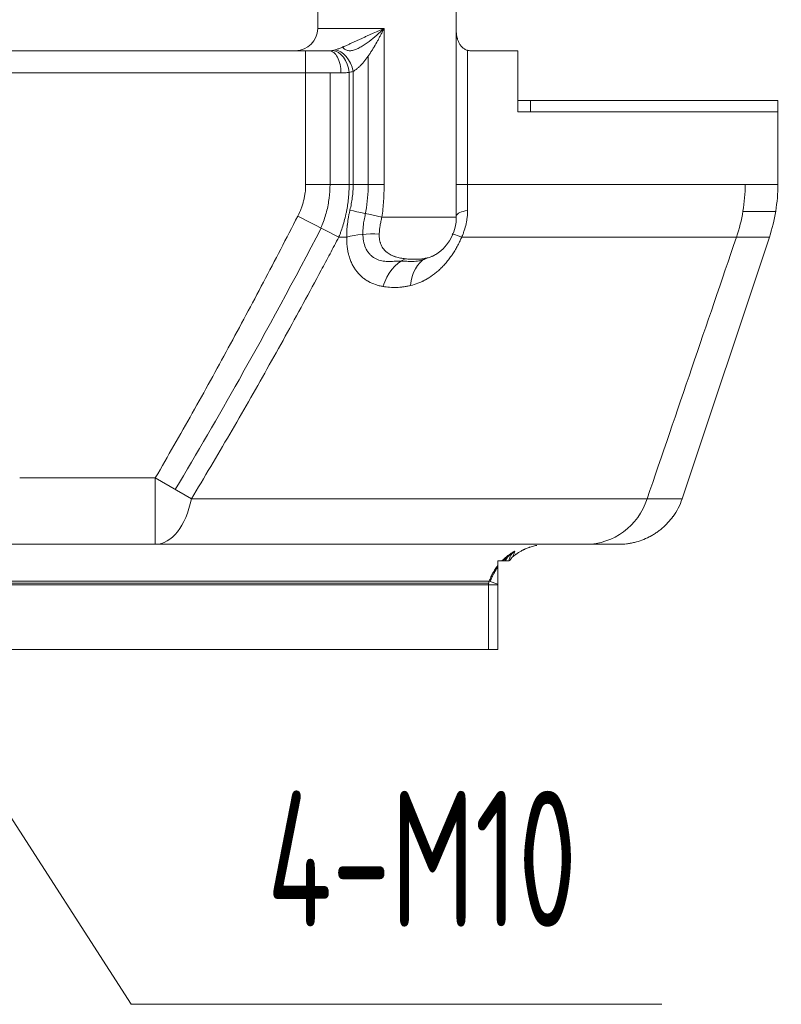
# Model space of a CAD drawing. Header units: millimetres. Extents: x 176 to 9387, y -11044 to -3322.
# Tile 136 of 256: x 6995 to 7133, y -10379 to -10201. Entities that reach past the tile are written whole.
import ezdxf

# ---------------------------------------------------------------- set-up
doc = ezdxf.new("R2010")
doc.units = ezdxf.units.MM
doc.header["$LTSCALE"] = 0.3175
doc.layers.add('1轮廓实线层', color=7, linetype='Continuous', lineweight=18)
doc.layers.add('7标注层', color=4, linetype='Continuous', lineweight=13)
doc.styles.add('PC_TEXTSTYLE', font='ISOCP.SHX', dxfattribs={"width": 0.707, "bigfont": 'GBCBIG.SHX'})

msp = doc.modelspace()

# ---------------------------------------------------------------- linework, layer by layer
at = {"layer": '1轮廓实线层'}
for p, q in [((7048.88302, -10199.87479), (7048.88302, -10202.87479)), ((7073.88302, -10236.87479), (7073.88302, -10199.87479)), ((7048.88302, -10202.87479), (7060.86191, -10202.87479)), ((7060.86191, -10202.87479), (7060.86191, -10231.00636)), ((7046.70239, -10206.87479), (6935.38302, -10206.87479)), ((6935.38302, -10206.87479), (7046.70239, -10206.87479)), ((7046.70239, -10206.87479), (7050.94746, -10206.87479)), ((7046.70239, -10210.87479), (7046.70239, -10206.87479)), ((7075.87509, -10206.79232), (7075.87509, -10231.00636)), ((7076.46607, -10206.87479), (7084.97081, -10206.87479)), ((7084.97081, -10217.87479), (7084.97081, -10206.87479)), ((7057.99971, -10231.00635), (7057.99971, -10207.82553)), ((7046.70239, -10210.87479), (6935.38302, -10210.87479)), ((7053.06999, -10210.87479), (7046.70239, -10210.87479)), ((7046.70239, -10231.00636), (7046.70239, -10210.87479)), ((7051.1004, -10210.87479), (7051.1004, -10231.00636)), ((7054.5503, -10210.78644), (7054.5503, -10231.00636)), ((7055.27068, -10231.00636), (7055.27068, -10210.59303)), ((7084.97087, -10215.87479), (7087.25969, -10215.87479)), ((7131.88302, -10215.87479), (7087.25969, -10215.87479)), ((7087.25969, -10215.87479), (7087.25969, -10217.87479)), ((7131.88302, -10217.87479), (7131.88302, -10215.87479)), ((7087.25969, -10217.87479), (7084.97081, -10217.87479)), ((7131.88302, -10217.87479), (7087.25969, -10217.87479)), ((7131.88302, -10231.01636), (7131.88302, -10217.87479)), ((7046.70239, -10231.00636), (7054.5503, -10231.00636)), ((7054.5503, -10231.00636), (7055.27068, -10231.00636)), ((7075.87509, -10231.00636), (7125.98352, -10231.00636)), ((7125.57694, -10235.87479), (7131.48537, -10235.87479)), ((7045.28582, -10236.69857), (7052.68708, -10240.4933)), ((7060.46481, -10236.87479), (7073.88302, -10236.87479)), ((7052.68708, -10240.4933), (7054.12135, -10240.4933)), ((7074.84211, -10240.4933), (7124.40951, -10240.4933)), ((7114.61811, -10287.66953), (7130.34352, -10240.4933)), ((7124.40951, -10240.4933), (7130.34352, -10240.4933)), ((6995.12404, -10283.87479), (7019.58945, -10283.87479)), ((7019.58945, -10295.87479), (7019.58945, -10283.87479)), ((7019.58945, -10283.87479), (7026.0867, -10287.66953)), ((7114.61811, -10287.66953), (7108.30058, -10287.66953)), ((7112.9807, -10290.87479), (7112.9416, -10290.87479)), ((6967.99144, -10295.87479), (7019.58945, -10295.87479)), ((7019.58945, -10295.87479), (6995.12435, -10295.87479)), ((7103.19285, -10295.87479), (7097.26511, -10295.87479)), ((7084.13359, -10298.06634), (7084.13301, -10298.06858)), ((7082.11262, -10298.87479), (7081.38302, -10298.87479)), ((6924.08219, -10302.8748), (7079.73298, -10302.8748)), ((7079.70663, -10303.19943), (6925.85439, -10303.19943)), ((6925.86605, -10302.53059), (7079.82102, -10302.53059)), ((7081.38302, -10303.19943), (7079.70663, -10303.19943)), ((7079.70663, -10314.87479), (7079.70663, -10303.19943)), ((7079.82102, -10302.53059), (7081.38302, -10303.08855)), ((7081.38302, -10303.08855), (7081.38302, -10303.19943)), ((7081.38302, -10303.19943), (7081.38302, -10314.87479)), ((7079.70663, -10314.87479), (6924.02218, -10314.87479)), ((7081.38302, -10314.87479), (7079.70663, -10314.87479))]:
    msp.add_line(p, q, dxfattribs=at)
for centre, radius, start, end in [((7044.88302, -10202.87479), 4, 270, 0), ((7101.88302, -10231.00646), 30, 341.5650512, 359.9983142), ((7065.88302, -10236.87479), 8, 307.9573131, 0), ((7103.23391, -10283.87479), 12, 324.3146653, 341.5650512), ((7090.38302, -10305.87479), 10, 126.6677174, 128.5127451)]:
    msp.add_arc(centre, radius, start, end, dxfattribs=at)
for centre, major_axis, ratio, start_param, end_param in [((7050.94746, -10210.87479), (0, -4), 0.530633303, 1.570796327, 3.141592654), ((7051.93433, -10210.78644), (0.76339, -3.92648), 0.647031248, 1.445656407, 2.988015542), ((7052.64182, -10210.59303), (1.33642, -3.77014), 0.634945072, 1.349412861, 2.867632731), ((7060.52841, -10231.00633), (8, 0.00001), 0.000003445, 3.995270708, 4.75408941), ((7081.87033, -10231.00636), (-8, 0.00003), 0.000003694, 6.247999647, 7.006818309), ((7059.87715, -10236.87479), (7.81351, -1.71728), 0.01580902, 1.498990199, 2.299467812), ((7081.83701, -10236.87479), (-7.99913, 0.11804), 0.214732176, 5.551319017, 6.180019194), ((7059.10457, -10243.02312), (7.99788, -0.18408), 0.388639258, 1.470346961, 2.252366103), ((7080.53382, -10243.02312), (-7.37125, 3.10882), 0.023732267, 5.604556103, 6.386575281), ((7065.91504, -10251.91598), (1.36525, 7.88264), 0.718225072, 0.451497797, 1.370429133), ((7071.06051, -10251.74774), (-1.83658, 7.78633), 0.666256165, 0.181916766, 1.088170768), ((7019.58945, -10283.87479), (0, -12), 0.570725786, 0, 1.24904527), ((7097.26511, -10283.87479), (0, -12), 0.969367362, 0, 1.249045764), ((7085.38302, -10299.62802), (-2, 0), 0.999991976, 5.36323586, 5.899182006), ((7081.69344, -10303.19943), (0, -2), 0.993407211, 4.371399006, 4.71238898)]:
    msp.add_ellipse(centre, major_axis=major_axis, ratio=ratio, start_param=start_param, end_param=end_param, dxfattribs=at)
for points, knots in [([(7052.00288, -10206.73391), (7052.09054, -10206.70888), (7052.17901, -10206.68142), (7052.35744, -10206.62258), (7052.44739, -10206.5912), (7052.71926, -10206.49227), (7052.90317, -10206.41999), (7053.18233, -10206.30525), (7053.27609, -10206.26587), (7053.41656, -10206.20591), (7053.46339, -10206.18576), (7053.55705, -10206.14519), (7053.6039, -10206.12475), (7053.83765, -10206.02218), (7054.02348, -10205.93877), (7054.3938, -10205.77071), (7054.57829, -10205.68604), (7054.94661, -10205.51635), (7055.13042, -10205.43131), (7055.4978, -10205.26139), (7055.68137, -10205.1765), (7056.04854, -10205.00721), (7056.23215, -10204.9228), (7056.59956, -10204.75463), (7056.78334, -10204.67087), (7057.15125, -10204.50405), (7057.33537, -10204.42099), (7057.70406, -10204.25553), (7057.88863, -10204.17312), (7058.25828, -10204.0089), (7058.44338, -10203.92707), (7058.99937, -10203.68233), (7059.3709, -10203.52022), (7059.92932, -10203.27782), (7060.11565, -10203.19714), (7060.39538, -10203.07621), (7060.5353, -10203.01576), (7060.69865, -10202.94525), (7060.76867, -10202.91503), (7060.81535, -10202.89488), (7060.83875, -10202.88479), (7060.86191, -10202.87479)], [0, 0, 0, 0, 0.03125, 0.03125, 0.0625, 0.0625, 0.125, 0.125, 0.15625, 0.15625, 0.171875, 0.171875, 0.1875, 0.1875, 0.25, 0.25, 0.3125, 0.3125, 0.375, 0.375, 0.4375, 0.4375, 0.5, 0.5, 0.5625, 0.5625, 0.625, 0.625, 0.6875, 0.6875, 0.75, 0.75, 0.875, 0.875, 0.9375, 0.9375, 0.96875, 0.984375, 0.9921875, 0.9921875, 1, 1, 1, 1]), ([(7060.86191, -10202.87479), (7060.41473, -10203.28009), (7059.96816, -10203.68344), (7059.0689, -10204.46434), (7058.61539, -10204.84308), (7057.91765, -10205.37676), (7057.68098, -10205.54956), (7057.20867, -10205.87267), (7056.97231, -10206.02363), (7056.49803, -10206.29869), (7056.25827, -10206.42351), (7055.79033, -10206.63149), (7055.56114, -10206.71553), (7055.11278, -10206.83512), (7054.89077, -10206.87054), (7054.47706, -10206.87831), (7054.28426, -10206.85183), (7053.92637, -10206.72924), (7053.76869, -10206.6356), (7053.53828, -10206.4274), (7053.45491, -10206.3304), (7053.38008, -10206.2215)], [0, 0, 0, 0, 0.171615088, 0.171615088, 0.343230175, 0.343230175, 0.429037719, 0.429037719, 0.514845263, 0.514845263, 0.600652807, 0.600652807, 0.68646035, 0.68646035, 0.772267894, 0.772267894, 0.858075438, 0.858075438, 0.943882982, 0.943882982, 1, 1, 1, 1]), ([(7060.86191, -10202.87479), (7060.84989, -10202.89768), (7060.83772, -10202.92085), (7060.81344, -10202.96705), (7060.77703, -10203.03635), (7060.69202, -10203.19803), (7060.61905, -10203.33657), (7060.4729, -10203.61353), (7060.37517, -10203.79804), (7060.1787, -10204.16647), (7060.07997, -10204.35035), (7059.88105, -10204.71721), (7059.78083, -10204.90022), (7059.47744, -10205.44711), (7059.27155, -10205.80879), (7058.95411, -10206.34484), (7058.84685, -10206.52244), (7058.68333, -10206.7869), (7058.62836, -10206.87477), (7058.51767, -10207.04947), (7058.46193, -10207.13632), (7058.29345, -10207.39526), (7058.17944, -10207.56575), (7057.94745, -10207.90173), (7057.82947, -10208.06722), (7057.58884, -10208.39235), (7057.46619, -10208.55198), (7057.21539, -10208.8643), (7057.08723, -10209.01699), (7056.89006, -10209.2397), (7056.82351, -10209.31289), (7056.68859, -10209.45691), (7056.62033, -10209.5276), (7056.41468, -10209.73369), (7056.27599, -10209.86356), (7055.99516, -10210.10588), (7055.85302, -10210.21834), (7055.63692, -10210.37145), (7055.5644, -10210.41989), (7055.41834, -10210.51097), (7055.34479, -10210.55362), (7055.27068, -10210.59303)], [0, 0, 0, 0, 0.0078125, 0.0078125, 0.015625, 0.03125, 0.0625, 0.0625, 0.125, 0.125, 0.1875, 0.1875, 0.25, 0.25, 0.375, 0.375, 0.4375, 0.4375, 0.46875, 0.46875, 0.5, 0.5, 0.5625, 0.5625, 0.625, 0.625, 0.6875, 0.6875, 0.75, 0.75, 0.78125, 0.78125, 0.8125, 0.8125, 0.875, 0.875, 0.9375, 0.9375, 0.96875, 0.96875, 1, 1, 1, 1]), ([(7075.87509, -10206.79232), (7075.77441, -10206.76413), (7075.67888, -10206.72952), (7075.49701, -10206.64922), (7075.41066, -10206.60352), (7075.24632, -10206.5023), (7075.16833, -10206.44677), (7075.02007, -10206.32688), (7074.94981, -10206.2625), (7074.84985, -10206.15989), (7074.81743, -10206.12467), (7074.75437, -10206.05231), (7074.72391, -10206.01537), (7074.63554, -10205.90246), (7074.58065, -10205.8244), (7074.42679, -10205.58295), (7074.33859, -10205.41235), (7074.18658, -10205.05631), (7074.12278, -10204.87085), (7074.05671, -10204.63177), (7074.04418, -10204.58359), (7074.02048, -10204.48655), (7074.00931, -10204.43774), (7073.97787, -10204.29077), (7073.95962, -10204.19195), (7073.91264, -10203.89345), (7073.89161, -10203.69173), (7073.87474, -10203.38912), (7073.87152, -10203.28945), (7073.87061, -10203.18951)], [0, 0, 0, 0, 0.066770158, 0.066770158, 0.133540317, 0.133540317, 0.200310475, 0.200310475, 0.267080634, 0.267080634, 0.300465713, 0.300465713, 0.333850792, 0.333850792, 0.40062095, 0.40062095, 0.534161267, 0.534161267, 0.667701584, 0.667701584, 0.701086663, 0.701086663, 0.734471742, 0.734471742, 0.801241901, 0.801241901, 0.934782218, 0.934782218, 1, 1, 1, 1]), ([(7050.94746, -10206.87479), (7051.05623, -10206.87479), (7051.16259, -10206.8715), (7051.36988, -10206.85723), (7051.47082, -10206.84626), (7051.56856, -10206.83062)], [0, 0, 0, 0, 0.5, 0.5, 1, 1, 1, 1]), ([(7054.5503, -10210.78644), (7054.31816, -10210.81653), (7054.07871, -10210.83857), (7053.5853, -10210.8677), (7053.33133, -10210.87479), (7053.06999, -10210.87479)], [0, 0, 0, 0, 0.5, 0.5, 1, 1, 1, 1]), ([(7045.28582, -10236.69857), (7045.51147, -10236.25847), (7045.71281, -10235.80904), (7045.9757, -10235.1199), (7046.09737, -10234.77158), (7046.22166, -10234.35844), (7046.27108, -10234.1799), (7046.30317, -10234.06054), (7046.31879, -10234.00068), (7046.39461, -10233.70097), (7046.47477, -10233.3392), (7046.53823, -10232.97418), (7046.57676, -10232.7301), (7046.59416, -10232.60763), (7046.67152, -10231.99408), (7046.7024, -10231.50122), (7046.70239, -10231.00636)], [0, 0, 0, 0, 0.25, 0.25, 0.375, 0.4375, 0.46875, 0.46875, 0.5, 0.5, 0.625, 0.6875, 0.6875, 0.75, 0.75, 1, 1, 1, 1]), ([(7049.46466, -10238.84112), (7049.54843, -10238.64479), (7049.6293, -10238.44723), (7050.00764, -10237.4817), (7050.26418, -10236.69465), (7050.67777, -10235.10044), (7050.8362, -10234.28837), (7051.04735, -10232.65397), (7051.1004, -10231.83238), (7051.1004, -10231.00636)], [0, 0, 0, 0, 0.079567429, 0.079567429, 0.386378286, 0.386378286, 0.693189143, 0.693189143, 1, 1, 1, 1]), ([(7054.5503, -10231.00636), (7054.5503, -10231.03174), (7054.55026, -10231.05718), (7054.55011, -10231.108), (7054.54976, -10231.18422), (7054.54813, -10231.36203), (7054.54161, -10231.71747), (7054.51553, -10232.42765), (7054.47083, -10233.03516), (7054.41121, -10233.64187), (7054.38885, -10233.84388), (7054.33923, -10234.24696), (7054.31197, -10234.4481), (7054.22283, -10235.05033), (7054.15361, -10235.45024), (7054.05492, -10235.94815), (7054.03458, -10236.04766), (7053.99275, -10236.2463), (7053.92828, -10236.54369), (7053.76576, -10237.23376), (7053.49925, -10238.2086), (7053.24968, -10238.97689), (7053.0489, -10239.54878), (7052.94512, -10239.83364), (7052.81808, -10240.1641), (7052.75307, -10240.32886), (7052.7249, -10240.39936), (7052.70604, -10240.44635), (7052.69656, -10240.46986), (7052.68708, -10240.4933)], [0, 0, 0, 0, 0.0078125, 0.0078125, 0.015625, 0.03125, 0.0625, 0.125, 0.25, 0.25, 0.3125, 0.3125, 0.375, 0.375, 0.5, 0.5, 0.53125, 0.53125, 0.5625, 0.625, 0.75, 0.875, 0.875, 0.9375, 0.96875, 0.984375, 0.9921875, 0.9921875, 1, 1, 1, 1]), ([(7054.69456, -10235.63913), (7054.78806, -10235.25873), (7054.87099, -10234.87701), (7055.01437, -10234.11078), (7055.07481, -10233.72627), (7055.17211, -10232.9543), (7055.20896, -10232.56685), (7055.24592, -10231.98338), (7055.25983, -10231.69108), (7055.26797, -10231.34906), (7055.27, -10231.17779), (7055.27051, -10231.0921), (7055.27064, -10231.04923), (7055.27067, -10231.03086), (7055.27068, -10231.01861), (7055.27068, -10231.01244), (7055.27068, -10231.00636)], [0, 0, 0, 0, 0.25, 0.25, 0.5, 0.5, 0.75, 0.75, 0.875, 0.9375, 0.96875, 0.984375, 0.9921875, 0.99609375, 0.99609375, 1, 1, 1, 1]), ([(7057.35563, -10236.87402), (7057.43126, -10236.52473), (7057.50086, -10236.17383), (7057.84917, -10234.23053), (7057.99971, -10232.62565), (7057.99971, -10231.00636)], [0, 0, 0, 0, 0.181325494, 0.181325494, 1, 1, 1, 1]), ([(7060.86191, -10231.00636), (7060.86191, -10231.49764), (7060.84512, -10232.47907), (7060.76979, -10233.94781), (7060.68669, -10234.92473), (7060.5876, -10235.90057), (7060.53005, -10236.38794), (7060.46481, -10236.87479)], [0, 0, 0, 0, 0.25, 0.5, 0.75, 0.75, 1, 1, 1, 1]), ([(7075.87509, -10231.00636), (7075.87509, -10231.01244), (7075.87509, -10231.01861), (7075.87509, -10231.03086), (7075.87509, -10231.04923), (7075.8751, -10231.0921), (7075.87513, -10231.17779), (7075.87526, -10231.34906), (7075.87578, -10231.69108), (7075.87666, -10231.98338), (7075.87896, -10232.56685), (7075.88122, -10232.9543), (7075.88673, -10233.72627), (7075.88997, -10234.11078), (7075.89667, -10234.87701), (7075.90012, -10235.25873), (7075.90317, -10235.63913)], [0, 0, 0, 0, 0.00390625, 0.00390625, 0.0078125, 0.015625, 0.03125, 0.0625, 0.125, 0.25, 0.25, 0.5, 0.5, 0.75, 0.75, 1, 1, 1, 1]), ([(7124.40951, -10240.4933), (7124.93373, -10238.95534), (7125.32468, -10237.3954), (7125.84957, -10234.23313), (7125.98353, -10232.63079), (7125.98352, -10231.00636)], [0, 0, 0, 0, 0.5, 0.5, 1, 1, 1, 1]), ([(7131.88301, -10231.00642), (7131.88317, -10231.00642), (7131.86618, -10231.00642), (7131.82737, -10231.00642), (7131.81742, -10231.00642), (7131.80664, -10231.00642), (7131.79504, -10231.00642), (7131.78261, -10231.00642), (7131.76936, -10231.00642), (7131.75528, -10231.00642), (7131.74037, -10231.00642), (7131.72464, -10231.00642), (7131.70807, -10231.00642), (7131.69067, -10231.00642), (7131.67244, -10231.00642), (7131.65337, -10231.00641), (7131.63347, -10231.00641), (7131.61274, -10231.00641), (7131.59116, -10231.00641), (7131.56875, -10231.00641), (7131.5455, -10231.00641), (7131.5214, -10231.00641), (7131.49647, -10231.00641), (7131.47069, -10231.00641), (7131.44407, -10231.00641), (7131.4166, -10231.00641), (7131.38828, -10231.00641), (7131.35912, -10231.00641), (7131.32911, -10231.00641), (7131.29825, -10231.00641), (7131.26654, -10231.00641), (7131.23398, -10231.00641), (7131.20056, -10231.00641), (7131.16629, -10231.00641), (7131.13116, -10231.00641), (7131.09518, -10231.00641), (7131.05834, -10231.00641), (7131.02064, -10231.00641), (7130.98209, -10231.0064), (7130.94267, -10231.0064), (7130.90239, -10231.0064), (7130.86124, -10231.0064), (7130.81924, -10231.0064), (7130.77636, -10231.0064), (7130.73263, -10231.0064), (7130.68802, -10231.0064), (7130.64255, -10231.0064), (7130.59621, -10231.0064), (7130.54899, -10231.0064), (7130.50091, -10231.0064), (7130.45195, -10231.0064), (7130.40212, -10231.0064), (7130.35142, -10231.0064), (7130.29984, -10231.0064), (7130.24738, -10231.0064), (7130.19405, -10231.0064), (7130.13983, -10231.0064), (7130.08474, -10231.0064), (7130.02877, -10231.0064), (7129.97192, -10231.00639), (7129.91418, -10231.00639), (7129.85556, -10231.00639), (7129.79605, -10231.00639), (7129.73566, -10231.00639), (7129.67438, -10231.00639), (7129.61222, -10231.00639), (7129.54916, -10231.00639), (7129.48522, -10231.00639), (7129.42039, -10231.00639), (7129.35466, -10231.00639), (7129.28804, -10231.00639), (7129.22053, -10231.00639), (7129.15212, -10231.00639), (7129.08282, -10231.00639), (7129.01262, -10231.00639), (7128.94152, -10231.00639), (7128.86953, -10231.00639), (7128.79664, -10231.00639), (7128.72284, -10231.00639), (7128.64815, -10231.00638), (7128.57255, -10231.00638), (7128.49605, -10231.00638), (7128.41864, -10231.00638), (7128.34033, -10231.00638), (7128.26112, -10231.00638), (7128.18099, -10231.00638), (7128.09996, -10231.00638), (7128.01802, -10231.00638), (7127.93518, -10231.00638), (7127.85142, -10231.00638), (7127.76675, -10231.00638), (7127.68116, -10231.00638), (7127.59467, -10231.00638), (7127.50726, -10231.00638), (7127.41893, -10231.00638), (7127.32969, -10231.00638), (7127.23953, -10231.00638), (7127.14846, -10231.00637), (7127.05646, -10231.00637), (7126.96355, -10231.00637), (7126.86971, -10231.00637), (7126.77496, -10231.00637), (7126.67928, -10231.00637), (7126.58268, -10231.00637), (7126.48516, -10231.00637), (7126.38671, -10231.00637), (7126.28734, -10231.00637), (7126.18703, -10231.00637), (7126.08585, -10231.00637), (7126.01764, -10231.00637), (7125.98352, -10231.00637)], [0, 0, 0, 0, 0.08912762, 0.097423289, 0.105723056, 0.11402692, 0.122334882, 0.130646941, 0.138963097, 0.14728335, 0.155607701, 0.163936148, 0.172268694, 0.180605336, 0.188946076, 0.197290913, 0.205639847, 0.213992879, 0.222350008, 0.230711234, 0.239076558, 0.247445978, 0.255819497, 0.264197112, 0.272578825, 0.280964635, 0.289354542, 0.297748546, 0.306146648, 0.314548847, 0.322955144, 0.331365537, 0.339780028, 0.348198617, 0.356621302, 0.365048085, 0.373478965, 0.381913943, 0.390353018, 0.39879619, 0.407243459, 0.415694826, 0.424150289, 0.432609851, 0.441073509, 0.449541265, 0.458013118, 0.466489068, 0.474969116, 0.483453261, 0.491941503, 0.500433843, 0.50893028, 0.517430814, 0.525935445, 0.534444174, 0.542957, 0.551473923, 0.559994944, 0.568520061, 0.577049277, 0.585582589, 0.594119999, 0.602661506, 0.61120711, 0.619756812, 0.628310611, 0.636868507, 0.6454305, 0.653996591, 0.662566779, 0.671141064, 0.679719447, 0.688301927, 0.696888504, 0.705479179, 0.714073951, 0.72267282, 0.731275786, 0.73988285, 0.748494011, 0.757109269, 0.765728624, 0.774352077, 0.782979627, 0.791611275, 0.800247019, 0.808886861, 0.817530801, 0.826178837, 0.834830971, 0.843487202, 0.852147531, 0.860811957, 0.86948048, 0.8781531, 0.886829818, 0.895510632, 0.904195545, 0.912884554, 0.921577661, 0.930274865, 0.938976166, 0.947681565, 0.956391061, 0.965104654, 0.973822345, 0.982544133, 0.991270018, 1, 1, 1, 1]), ([(7054.12135, -10240.4933), (7054.12123, -10240.48733), (7054.12111, -10240.48127), (7054.12088, -10240.46924), (7054.12053, -10240.45119), (7054.11981, -10240.40904), (7054.11868, -10240.32459), (7054.11759, -10240.15518), (7054.12017, -10239.8142), (7054.13722, -10239.32095), (7054.1649, -10238.91975), (7054.19093, -10238.61633), (7054.20526, -10238.46399), (7054.22157, -10238.3107), (7054.23289, -10238.2083), (7054.23877, -10238.15695), (7054.29361, -10237.69483), (7054.35567, -10237.2839), (7054.46811, -10236.66727), (7054.50883, -10236.46169), (7054.59678, -10236.05046), (7054.644, -10235.84481), (7054.69456, -10235.63913)], [0, 0, 0, 0, 0.00390625, 0.00390625, 0.0078125, 0.015625, 0.03125, 0.0625, 0.125, 0.25, 0.375, 0.375, 0.4375, 0.46875, 0.46875, 0.5, 0.5, 0.75, 0.75, 0.875, 0.875, 1, 1, 1, 1]), ([(7075.90317, -10235.63913), (7075.90482, -10235.84481), (7075.90065, -10236.0505), (7075.8808, -10236.46189), (7075.8494, -10236.87329), (7075.79482, -10237.28468), (7075.74508, -10237.59322), (7075.718, -10237.74749), (7075.6876, -10237.90176), (7075.66658, -10238.00461), (7075.6557, -10238.05606), (7075.55458, -10238.51811), (7075.44233, -10238.92215), (7075.24154, -10239.51854), (7075.1692, -10239.71573), (7075.0526, -10240.00912), (7074.99228, -10240.15521), (7074.91838, -10240.3246), (7074.88054, -10240.40904), (7074.8614, -10240.45119), (7074.85315, -10240.46924), (7074.84763, -10240.48127), (7074.84485, -10240.48733), (7074.84211, -10240.4933)], [0, 0, 0, 0, 0.125, 0.125, 0.25, 0.375, 0.375, 0.4375, 0.46875, 0.46875, 0.5, 0.5, 0.75, 0.75, 0.875, 0.875, 0.9375, 0.96875, 0.984375, 0.9921875, 0.99609375, 0.99609375, 1, 1, 1, 1]), ([(7019.58945, -10283.87479), (7021.84768, -10280.00831), (7024.07109, -10276.12224), (7028.45778, -10268.31628), (7030.62105, -10264.39638), (7034.8951, -10256.52706), (7037.00549, -10252.57836), (7041.17944, -10244.65628), (7043.243, -10240.68289), (7045.28582, -10236.69857)], [0, 0, 0, 0, 0.25, 0.25, 0.5, 0.5, 0.75, 0.75, 1, 1, 1, 1]), ([(7057.06452, -10240.49328), (7057.03412, -10240.08623), (7057.029, -10239.66901), (7057.06394, -10238.81481), (7057.10425, -10238.37623), (7057.21685, -10237.57668), (7057.27988, -10237.22451), (7057.35576, -10236.87405)], [0, 0, 0, 0, 0.357888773, 0.357888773, 0.715782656, 0.715782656, 1, 1, 1, 1]), ([(7060.46481, -10236.87479), (7060.39534, -10237.13399), (7060.33317, -10237.39322), (7060.22269, -10237.91161), (7060.17438, -10238.17077), (7060.12279, -10238.49465), (7060.11293, -10238.55936), (7060.09417, -10238.68829), (7060.06746, -10238.88109), (7060.04502, -10239.07213), (7060.00596, -10239.45189), (7059.98763, -10239.70197), (7059.97778, -10239.94896)], [0, 0, 0, 0, 0.25, 0.25, 0.5, 0.5, 0.5625, 0.5625, 0.625, 0.75, 0.75, 1, 1, 1, 1]), ([(7023.19403, -10285.98006), (7027.12092, -10279.44027), (7030.94471, -10272.84001), (7039.77349, -10257.16308), (7044.70805, -10248.04955), (7049.52864, -10238.87593)], [0, 0, 0, 0, 0.424017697, 0.424017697, 1, 1, 1, 1]), ([(7052.68708, -10240.4933), (7052.42335, -10240.9921), (7052.15923, -10241.49079), (7051.63031, -10242.4877), (7050.83586, -10243.98247), (7048.97451, -10247.46612), (7047.36559, -10250.44476), (7044.12866, -10256.39163), (7041.9453, -10260.34236), (7037.52092, -10268.21238), (7035.28039, -10272.13085), (7030.73456, -10279.92997), (7028.42929, -10283.81064), (7026.0867, -10287.66953)], [0, 0, 0, 0, 0.03125, 0.03125, 0.0625, 0.125, 0.25, 0.25, 0.5, 0.5, 0.75, 0.75, 1, 1, 1, 1]), ([(7060.63852, -10249.38616), (7060.41129, -10249.34539), (7060.18662, -10249.29714), (7059.74295, -10249.1845), (7059.52395, -10249.1201), (7058.87638, -10248.90059), (7058.45722, -10248.71923), (7058.00308, -10248.46846), (7057.95285, -10248.43993), (7057.85317, -10248.38172), (7057.70473, -10248.29261), (7057.55959, -10248.1981), (7057.27379, -10248.00172), (7057.08924, -10247.86101), (7056.73274, -10247.55928), (7056.56077, -10247.39826), (7056.23014, -10247.055), (7056.07147, -10246.87276), (7055.882, -10246.63097), (7055.84453, -10246.58187), (7055.77079, -10246.48268), (7055.66187, -10246.33223), (7055.55805, -10246.17686), (7055.3572, -10245.85956), (7055.23236, -10245.6393), (7055.00105, -10245.18126), (7054.89458, -10244.94349), (7054.70051, -10244.45011), (7054.61292, -10244.1945), (7054.51578, -10243.86342), (7054.497, -10243.79676), (7054.46086, -10243.66284), (7054.40869, -10243.46095), (7054.36263, -10243.25603), (7054.27861, -10242.84223), (7054.18809, -10242.27991), (7054.14041, -10241.69669), (7054.12092, -10241.25138), (7054.11525, -10241.02676), (7054.11587, -10240.7612), (7054.118, -10240.62754), (7054.11952, -10240.56049), (7054.1204, -10240.52691), (7054.1208, -10240.51251), (7054.12107, -10240.50291), (7054.12121, -10240.49806), (7054.12135, -10240.4933)], [0, 0, 0, 0, 0.0625, 0.0625, 0.125, 0.125, 0.25, 0.25, 0.265625, 0.265625, 0.28125, 0.3125, 0.3125, 0.375, 0.375, 0.4375, 0.4375, 0.5, 0.5, 0.515625, 0.515625, 0.53125, 0.5625, 0.5625, 0.625, 0.625, 0.6875, 0.6875, 0.75, 0.75, 0.765625, 0.765625, 0.78125, 0.8125, 0.8125, 0.875, 0.9375, 0.9375, 0.96875, 0.984375, 0.9921875, 0.99609375, 0.998046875, 0.999023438, 0.999023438, 1, 1, 1, 1]), ([(7063.92345, -10244.80493), (7063.87058, -10244.80442), (7063.81762, -10244.80423), (7063.39463, -10244.80556), (7063.01976, -10244.82383), (7062.26706, -10244.86209), (7061.88921, -10244.88007), (7061.14506, -10244.86656), (7060.77876, -10244.83505), (7060.2447, -10244.72736), (7060.06843, -10244.68122), (7059.72615, -10244.56739), (7059.56039, -10244.49992), (7059.08023, -10244.26434), (7058.78279, -10244.0633), (7058.37528, -10243.68801), (7058.24536, -10243.54967), (7058.0059, -10243.25449), (7057.89554, -10243.0971), (7057.59254, -10242.59589), (7057.42721, -10242.22208), (7057.1789, -10241.39725), (7057.09926, -10240.95842), (7057.06452, -10240.4933)], [0, 0, 0, 0, 0.017614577, 0.017614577, 0.140412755, 0.140412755, 0.263210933, 0.263210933, 0.386009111, 0.386009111, 0.4474082, 0.4474082, 0.508807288, 0.508807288, 0.631605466, 0.631605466, 0.693004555, 0.693004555, 0.754403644, 0.754403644, 0.877201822, 0.877201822, 1, 1, 1, 1]), ([(7059.97778, -10239.94896), (7059.97077, -10240.12464), (7059.97285, -10240.29638), (7059.99448, -10240.6323), (7060.03361, -10240.96067), (7060.10746, -10241.27413), (7060.17614, -10241.50354), (7060.20126, -10241.57907), (7060.25601, -10241.7282), (7060.28536, -10241.80099), (7060.3791, -10242.01424), (7060.44916, -10242.1496), (7060.6036, -10242.40749), (7060.68799, -10242.53003), (7060.87058, -10242.76279), (7060.96879, -10242.87301), (7061.09998, -10243.00328), (7061.12666, -10243.02897), (7061.18054, -10243.07933), (7061.26228, -10243.15345), (7061.34667, -10243.22343), (7061.63351, -10243.44798), (7061.88071, -10243.59988), (7062.27198, -10243.79397), (7062.40582, -10243.85302), (7062.57672, -10243.92049), (7062.6111, -10243.93367), (7062.68006, -10243.95938), (7062.78382, -10243.99693), (7062.88846, -10244.03162), (7063.09872, -10244.09745), (7063.2402, -10244.13664), (7063.52482, -10244.20699), (7063.66794, -10244.23816), (7063.95492, -10244.29367), (7064.09876, -10244.31801), (7064.38632, -10244.36087), (7064.53002, -10244.37938), (7064.67329, -10244.39539)], [0, 0, 0, 0, 0.0625, 0.0625, 0.125, 0.1875, 0.1875, 0.21875, 0.21875, 0.25, 0.25, 0.3125, 0.3125, 0.375, 0.375, 0.4375, 0.4375, 0.453125, 0.453125, 0.46875, 0.5, 0.5, 0.625, 0.625, 0.6875, 0.6875, 0.703125, 0.703125, 0.71875, 0.75, 0.75, 0.8125, 0.8125, 0.875, 0.875, 0.9375, 0.9375, 1, 1, 1, 1]), ([(7074.84211, -10240.4933), (7074.84119, -10240.4955), (7074.84025, -10240.49776), (7074.83839, -10240.50222), (7074.8356, -10240.50891), (7074.82909, -10240.52452), (7074.81603, -10240.5557), (7074.78977, -10240.61798), (7074.73672, -10240.74216), (7074.62853, -10240.98901), (7074.53219, -10241.198), (7074.33479, -10241.61258), (7074.05897, -10242.15627), (7073.60758, -10242.94477), (7073.28127, -10243.45225), (7073.06917, -10243.7636), (7073.02634, -10243.82558), (7072.93985, -10243.94895), (7072.89629, -10244.0102), (7072.76489, -10244.19237), (7072.67621, -10244.31184), (7072.40704, -10244.6644), (7072.22339, -10244.89166), (7071.84779, -10245.33099), (7071.65584, -10245.54306), (7071.26366, -10245.95214), (7071.06342, -10246.14916), (7070.75677, -10246.43336), (7070.65349, -10246.52623), (7070.44488, -10246.70808), (7070.34012, -10246.79658), (7070.02454, -10247.05497), (7069.81238, -10247.21777), (7069.1707, -10247.67909), (7068.73598, -10247.95057), (7068.18408, -10248.24799), (7068.01787, -10248.33407), (7067.85071, -10248.41549), (7067.73905, -10248.46875), (7067.68315, -10248.49486), (7067.40375, -10248.62254), (7067.18018, -10248.71585), (7066.50917, -10248.9712), (7066.06143, -10249.1087), (7065.61299, -10249.21792)], [0, 0, 0, 0, 0.000488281, 0.000488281, 0.000976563, 0.001953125, 0.00390625, 0.0078125, 0.015625, 0.03125, 0.0625, 0.0625, 0.125, 0.1875, 0.25, 0.25, 0.265625, 0.265625, 0.28125, 0.28125, 0.3125, 0.3125, 0.375, 0.375, 0.4375, 0.4375, 0.5, 0.5, 0.53125, 0.53125, 0.5625, 0.5625, 0.625, 0.625, 0.75, 0.75, 0.78125, 0.796875, 0.796875, 0.8125, 0.8125, 0.875, 0.875, 1, 1, 1, 1]), ([(7063.92358, -10244.80484), (7064.26794, -10244.80796), (7064.60757, -10244.82508), (7065.30783, -10244.86209), (7065.66922, -10244.88007), (7066.39858, -10244.86656), (7066.76656, -10244.83505), (7067.32786, -10244.72736), (7067.51737, -10244.68122), (7067.78228, -10244.60143), (7067.85809, -10244.57685), (7067.93375, -10244.55053)], [0, 0, 0, 0, 0.257075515, 0.257075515, 0.532134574, 0.532134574, 0.807193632, 0.807193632, 0.944723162, 0.944723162, 1, 1, 1, 1]), ([(7064.67329, -10244.39539), (7064.83792, -10244.41378), (7065.00158, -10244.42882), (7065.32614, -10244.45319), (7065.64793, -10244.47186), (7065.96306, -10244.48036), (7066.19671, -10244.48313), (7066.27416, -10244.48345), (7066.42804, -10244.48288), (7066.50444, -10244.482), (7066.73206, -10244.47753), (7067.0313, -10244.46673), (7067.32276, -10244.44557), (7067.61097, -10244.41854), (7067.75345, -10244.40208), (7068.03606, -10244.36223), (7068.17619, -10244.33884), (7068.3157, -10244.31127)], [0, 0, 0, 0, 0.125, 0.125, 0.25, 0.375, 0.375, 0.4375, 0.4375, 0.5, 0.5, 0.625, 0.75, 0.75, 0.875, 0.875, 1, 1, 1, 1]), ([(7068.68824, -10244.22691), (7068.52842, -10244.30886), (7068.36805, -10244.38227), (7068.11637, -10244.4844), (7068.02529, -10244.51861), (7067.93413, -10244.55026)], [0, 0, 0, 0, 0.639322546, 0.639322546, 1, 1, 1, 1]), ([(7068.3157, -10244.31127), (7068.53718, -10244.26749), (7068.75611, -10244.21339), (7069.08414, -10244.11159), (7069.19343, -10244.0742), (7069.35769, -10244.01213), (7069.4125, -10243.99044), (7069.5223, -10243.94492), (7069.57734, -10243.92107), (7069.85205, -10243.79658), (7070.07101, -10243.68004), (7070.45909, -10243.43728), (7070.62814, -10243.31942), (7070.79747, -10243.18733)], [0, 0, 0, 0, 0.265172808, 0.265172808, 0.397759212, 0.397759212, 0.464052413, 0.464052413, 0.530345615, 0.530345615, 0.795518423, 0.795518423, 1, 1, 1, 1]), ([(7065.61299, -10249.21792), (7065.40047, -10249.26969), (7065.1887, -10249.31488), (7064.76641, -10249.39324), (7064.5559, -10249.42641), (7064.13597, -10249.48166), (7063.92656, -10249.50373), (7063.50872, -10249.53742), (7063.30029, -10249.54903), (7062.98833, -10249.55885), (7062.88446, -10249.56086), (7062.67695, -10249.56233), (7062.57332, -10249.5618), (7062.26332, -10249.55641), (7062.05766, -10249.54775), (7061.64842, -10249.52007), (7061.44483, -10249.50105), (7061.03992, -10249.45205), (7060.83859, -10249.42206), (7060.63852, -10249.38616)], [0, 0, 0, 0, 0.125, 0.125, 0.25, 0.25, 0.375, 0.375, 0.5, 0.5, 0.5625, 0.5625, 0.625, 0.625, 0.75, 0.75, 0.875, 0.875, 1, 1, 1, 1]), ([(7026.0867, -10287.66953), (7028.62837, -10287.66953), (7031.12223, -10287.66953), (7036.01585, -10287.66953), (7040.81536, -10287.66953), (7047.73505, -10287.66953), (7054.3762, -10287.66953), (7058.61754, -10287.66953), (7062.76506, -10287.66953), (7064.79192, -10287.66953), (7067.26601, -10287.66953), (7067.75785, -10287.66953), (7068.49113, -10287.66953), (7068.73465, -10287.66953), (7069.21973, -10287.66953), (7070.42761, -10287.66953), (7071.6116, -10287.66953), (7074.40773, -10287.66953), (7076.21126, -10287.66953), (7079.69902, -10287.66953), (7083.06748, -10287.66953), (7087.76556, -10287.66953), (7092.11015, -10287.66953), (7094.77024, -10287.66953), (7097.31115, -10287.66953), (7098.52202, -10287.66953), (7100.24762, -10287.66953), (7100.80769, -10287.66953), (7101.6249, -10287.66953), (7101.89349, -10287.66953), (7102.2906, -10287.66953), (7102.42204, -10287.66953), (7102.68281, -10287.66953), (7103.84689, -10287.66953), (7105.88648, -10287.66953), (7107.54033, -10287.66953), (7108.30058, -10287.66953)], [0, 0, 0, 0, 0.0625, 0.0625, 0.125, 0.1875, 0.25, 0.3125, 0.3125, 0.375, 0.375, 0.390625, 0.390625, 0.3984375, 0.3984375, 0.40625, 0.4375, 0.4375, 0.5, 0.5, 0.5625, 0.625, 0.6875, 0.75, 0.75, 0.8125, 0.8125, 0.84375, 0.84375, 0.859375, 0.859375, 0.8671875, 0.8671875, 0.875, 0.9375, 1, 1, 1, 1]), ([(7103.19285, -10295.87479), (7103.66418, -10295.87479), (7104.13575, -10295.84713), (7104.72551, -10295.77715), (7104.84347, -10295.76137), (7105.02045, -10295.73501), (7105.07948, -10295.72577), (7105.19737, -10295.70641), (7105.49138, -10295.65586), (7105.78177, -10295.5947), (7106.4719, -10295.42799), (7106.92293, -10295.29033), (7107.8071, -10294.96261), (7108.24024, -10294.77255), (7108.71715, -10294.52834), (7108.77, -10294.50079), (7108.8754, -10294.44482), (7108.92799, -10294.41639), (7109.08498, -10294.33), (7109.18862, -10294.27093), (7109.49652, -10294.08932), (7109.899, -10293.83548), (7110.28547, -10293.55838), (7110.56929, -10293.34181), (7110.7097, -10293.23133), (7110.84783, -10293.11755), (7110.93941, -10293.04096), (7110.98497, -10293.00228), (7111.39216, -10292.65128), (7111.73195, -10292.32085), (7112.36883, -10291.62449), (7112.66593, -10291.25855), (7112.9416, -10290.87479)], [0, 0, 0, 0, 0.125, 0.125, 0.15625, 0.15625, 0.171875, 0.171875, 0.1875, 0.25, 0.25, 0.375, 0.375, 0.5, 0.5, 0.515625, 0.515625, 0.53125, 0.53125, 0.5625, 0.5625, 0.625, 0.6875, 0.6875, 0.71875, 0.734375, 0.734375, 0.75, 0.75, 0.875, 0.875, 1, 1, 1, 1]), ([(7097.26511, -10295.87479), (7096.54683, -10295.87479), (7094.98427, -10295.87479), (7093.17062, -10295.87479), (7092.07965, -10295.87479), (7091.95744, -10295.87479), (7091.71107, -10295.87479), (7091.58689, -10295.87479), (7091.21169, -10295.87479), (7090.45041, -10295.87479), (7089.65667, -10295.87479), (7088.02633, -10295.87479), (7086.8823, -10295.87479), (7084.48164, -10295.87479), (7081.96839, -10295.87479), (7077.86363, -10295.87479), (7073.42488, -10295.87479), (7070.24236, -10295.87479), (7066.94712, -10295.87479), (7065.24315, -10295.87479), (7062.60137, -10295.87479), (7061.70646, -10295.87479), (7060.56977, -10295.87479), (7060.34152, -10295.87479), (7059.88323, -10295.87479), (7059.65315, -10295.87479), (7058.96034, -10295.87479), (7058.49565, -10295.87479), (7056.15813, -10295.87479), (7054.24316, -10295.87479), (7050.32458, -10295.87479), (7046.31736, -10295.87479), (7040.0428, -10295.87479), (7033.50508, -10295.87479), (7028.9705, -10295.87479), (7024.34701, -10295.87479), (7021.99081, -10295.87479), (7019.58945, -10295.87479)], [0, 0, 0, 0, 0.0625, 0.125, 0.125, 0.1328125, 0.1328125, 0.140625, 0.140625, 0.15625, 0.1875, 0.1875, 0.25, 0.25, 0.3125, 0.375, 0.4375, 0.5, 0.5, 0.5625, 0.5625, 0.59375, 0.59375, 0.6015625, 0.6015625, 0.609375, 0.609375, 0.625, 0.625, 0.6875, 0.6875, 0.75, 0.8125, 0.875, 0.9375, 0.9375, 1, 1, 1, 1]), ([(7088.38302, -10296.06787), (7088.24757, -10296.09487), (7088.11399, -10296.12445), (7087.85034, -10296.18851), (7087.59021, -10296.25749), (7087.33686, -10296.33589), (7087.1806, -10296.38772), (7087.14945, -10296.39823), (7087.08736, -10296.41952), (7087.05638, -10296.43032), (7086.96418, -10296.46298), (7086.90362, -10296.48514), (7086.72456, -10296.55262), (7086.60867, -10296.59899), (7086.38345, -10296.69398), (7086.27412, -10296.7426), (7086.11491, -10296.81684), (7086.06264, -10296.8418), (7085.95968, -10296.89209), (7085.9089, -10296.91747), (7085.76019, -10296.99338), (7085.6656, -10297.04384), (7085.48506, -10297.14376), (7085.39912, -10297.19323), (7085.23577, -10297.29037), (7085.15836, -10297.33805), (7085.06705, -10297.39592), (7085.04906, -10297.40741), (7085.01363, -10297.43019), (7084.99618, -10297.44151), (7084.94481, -10297.47502), (7084.91196, -10297.49676), (7084.81756, -10297.56003), (7084.76013, -10297.5996), (7084.65642, -10297.67242), (7084.61014, -10297.70568), (7084.54952, -10297.74989), (7084.53078, -10297.76367), (7084.50497, -10297.78278), (7084.49678, -10297.78886), (7084.48128, -10297.80042), (7084.47395, -10297.80589), (7084.43945, -10297.83176), (7084.39784, -10297.8634), (7084.38332, -10297.87457), (7084.38303, -10297.87479), (7084.38302, -10297.87479), (7084.38302, -10297.87479)], [0, 0, 0, 0, 0.06245172, 0.06245172, 0.124903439, 0.187355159, 0.187355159, 0.202968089, 0.202968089, 0.218581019, 0.218581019, 0.249806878, 0.249806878, 0.312258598, 0.312258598, 0.374710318, 0.374710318, 0.405936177, 0.405936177, 0.437162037, 0.437162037, 0.499613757, 0.499613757, 0.562065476, 0.562065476, 0.624517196, 0.624517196, 0.640130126, 0.640130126, 0.655743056, 0.655743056, 0.686968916, 0.686968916, 0.749420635, 0.749420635, 0.811872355, 0.811872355, 0.843098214, 0.843098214, 0.858711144, 0.858711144, 0.874324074, 0.874324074, 0.936775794, 0.999227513, 0.999227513, 1, 1, 1, 1]), ([(7082.11262, -10298.87479), (7082.28201, -10298.70265), (7082.63234, -10298.37147), (7083.19225, -10297.91371), (7083.58863, -10297.63474), (7083.89478, -10297.43557), (7083.99843, -10297.37078), (7084.2079, -10297.24513), (7084.31375, -10297.18423), (7084.42073, -10297.12525)], [0, 0, 0, 0, 0.25, 0.5, 0.75, 0.75, 0.875, 0.875, 1, 1, 1, 1]), ([(7082.31264, -10298.87481), (7082.33666, -10298.85044), (7082.3608, -10298.82619), (7082.61691, -10298.57156), (7082.86055, -10298.35181), (7083.21534, -10298.06233), (7083.31593, -10297.98342), (7083.41789, -10297.90652)], [0, 0, 0, 0, 0.07019713, 0.07019713, 0.740587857, 0.740587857, 1, 1, 1, 1]), ([(7082.68883, -10298.87479), (7082.71462, -10298.82897), (7082.74122, -10298.7836), (7082.79605, -10298.69374), (7082.82431, -10298.6492), (7082.91117, -10298.51739), (7082.97175, -10298.43206), (7083.16117, -10298.18332), (7083.29762, -10298.02716), (7083.48033, -10297.84363), (7083.51748, -10297.80751), (7083.593, -10297.73644), (7083.6314, -10297.70147), (7083.74797, -10297.59875), (7083.90725, -10297.46734), (7084.07408, -10297.34689), (7084.202, -10297.26066), (7084.26667, -10297.21857), (7084.34334, -10297.17127), (7084.38198, -10297.14808), (7084.39861, -10297.13824), (7084.40971, -10297.1317), (7084.41522, -10297.12846), (7084.42073, -10297.12525)], [0, 0, 0, 0, 0.0625, 0.0625, 0.125, 0.125, 0.25, 0.25, 0.5, 0.5, 0.5625, 0.5625, 0.625, 0.625, 0.75, 0.875, 0.875, 0.9375, 0.96875, 0.984375, 0.9921875, 0.9921875, 1, 1, 1, 1]), ([(7083.59877, -10298.09249), (7083.53577, -10298.21734), (7083.48535, -10298.3498), (7083.41595, -10298.61215), (7083.39481, -10298.74227), (7083.38674, -10298.87479)], [0, 0, 0, 0, 0.512916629, 0.512916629, 1, 1, 1, 1]), ([(7084.42073, -10297.12525), (7084.41657, -10297.12802), (7084.4124, -10297.13082), (7084.40404, -10297.13647), (7084.39153, -10297.14499), (7084.36252, -10297.16518), (7084.30527, -10297.20677), (7084.25753, -10297.24447), (7084.16387, -10297.32259), (7084.10385, -10297.37829), (7084.01774, -10297.46727), (7083.98969, -10297.49783), (7083.93495, -10297.56079), (7083.90831, -10297.59313), (7083.83075, -10297.6926), (7083.78216, -10297.76223), (7083.69173, -10297.90827), (7083.64988, -10297.98468), (7083.59277, -10298.10463), (7083.57467, -10298.14551), (7083.5405, -10298.22913), (7083.52448, -10298.27174), (7083.47988, -10298.40181), (7083.45469, -10298.4916), (7083.41469, -10298.67789), (7083.39987, -10298.77438), (7083.3913, -10298.87479)], [0, 0, 0, 0, 0.0078125, 0.0078125, 0.015625, 0.03125, 0.0625, 0.125, 0.125, 0.25, 0.25, 0.3125, 0.3125, 0.375, 0.375, 0.5, 0.5, 0.625, 0.625, 0.6875, 0.6875, 0.75, 0.75, 0.875, 0.875, 1, 1, 1, 1]), ([(7084.42073, -10297.12525), (7084.37347, -10297.25405), (7084.3318, -10297.37932), (7084.26005, -10297.60806), (7084.22996, -10297.71147), (7084.19374, -10297.84043), (7084.18315, -10297.87907), (7084.16497, -10297.94636), (7084.15738, -10297.97501), (7084.14522, -10298.02129), (7084.14066, -10298.03893), (7084.13563, -10298.0584), (7084.13429, -10298.06361), (7084.13358, -10298.06634)], [0, 0, 0, 0, 0.261451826, 0.261451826, 0.522903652, 0.522903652, 0.653629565, 0.653629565, 0.784355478, 0.784355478, 0.915081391, 0.915081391, 1, 1, 1, 1]), ([(7079.82102, -10302.53059), (7079.91266, -10302.27334), (7080.0142, -10302.02166), (7080.23646, -10301.52904), (7080.47791, -10301.04718), (7080.75725, -10300.58658), (7081.05569, -10300.1367), (7081.21445, -10299.91711), (7081.38302, -10299.70303)], [0, 0, 0, 0, 0.25, 0.25, 0.5, 0.75, 0.75, 1, 1, 1, 1]), ([(7081.38302, -10298.87479), (7081.38302, -10299.01339), (7081.38302, -10299.15258), (7081.38302, -10299.42959), (7081.38302, -10299.5674), (7081.38302, -10299.70303)], [0, 0, 0, 0, 0.5, 0.5, 1, 1, 1, 1]), ([(7081.38302, -10299.70303), (7081.38302, -10299.71556), (7081.38302, -10299.73673), (7081.38302, -10299.79425), (7081.38302, -10299.83061), (7081.38302, -10299.89582), (7081.38302, -10299.91908), (7081.38302, -10299.96821), (7081.38302, -10299.99411), (7081.38302, -10300.07547), (7081.38302, -10300.1346), (7081.38302, -10300.22975), (7081.38302, -10300.26229), (7081.38302, -10300.32868), (7081.38302, -10300.36257), (7081.38302, -10300.46612), (7081.38302, -10300.53765), (7081.38302, -10300.685), (7081.38302, -10300.76083), (7081.38302, -10300.87738), (7081.38302, -10300.91675), (7081.38302, -10300.99575), (7081.38302, -10301.03546), (7081.38302, -10301.235), (7081.38302, -10301.3977), (7081.38302, -10301.72765), (7081.38302, -10301.89491), (7081.38302, -10302.14839), (7081.38302, -10302.2334), (7081.38302, -10302.40381), (7081.38302, -10302.48914), (7081.38302, -10302.7455), (7081.38302, -10302.91687), (7081.38302, -10303.08855)], [0, 0, 0, 0, 0.0625, 0.0625, 0.125, 0.125, 0.15625, 0.15625, 0.1875, 0.1875, 0.25, 0.25, 0.28125, 0.28125, 0.3125, 0.3125, 0.375, 0.375, 0.4375, 0.4375, 0.46875, 0.46875, 0.5, 0.5, 0.625, 0.625, 0.75, 0.75, 0.8125, 0.8125, 0.875, 0.875, 1, 1, 1, 1]), ([(7082.68883, -10298.87479), (7082.61347, -10298.87479), (7082.5428, -10298.87479), (7082.46142, -10298.87479), (7082.44548, -10298.87479), (7082.41461, -10298.87479), (7082.36973, -10298.87479), (7082.32918, -10298.87479), (7082.27914, -10298.87479), (7082.25613, -10298.87479), (7082.22484, -10298.87479), (7082.21494, -10298.87479), (7082.19627, -10298.87479), (7082.18748, -10298.87479), (7082.14675, -10298.87479), (7082.1243, -10298.87479), (7082.11262, -10298.87479)], [0, 0, 0, 0, 0.25, 0.25, 0.3125, 0.3125, 0.375, 0.5, 0.5, 0.625, 0.625, 0.6875, 0.6875, 0.75, 0.75, 1, 1, 1, 1]), ([(7082.68883, -10298.87479), (7082.75087, -10298.87479), (7082.80794, -10298.87479), (7082.91331, -10298.87479), (7082.96161, -10298.87479), (7083.02807, -10298.87479), (7083.04923, -10298.87479), (7083.0896, -10298.87479), (7083.10888, -10298.87479), (7083.16328, -10298.87479), (7083.19517, -10298.87479), (7083.25133, -10298.87479), (7083.27558, -10298.87479), (7083.31712, -10298.87479), (7083.3344, -10298.87479), (7083.35529, -10298.87479), (7083.36142, -10298.87479), (7083.37194, -10298.87479), (7083.37635, -10298.87479), (7083.38706, -10298.87479), (7083.39086, -10298.87479), (7083.3913, -10298.87479)], [0, 0, 0, 0, 0.125, 0.125, 0.25, 0.25, 0.3125, 0.3125, 0.375, 0.375, 0.5, 0.5, 0.625, 0.625, 0.75, 0.75, 0.8125, 0.8125, 0.875, 0.875, 1, 1, 1, 1]), ([(7079.99548, -10302.59291), (7080.05996, -10302.40834), (7080.24654, -10301.92093), (7080.4707, -10301.44946), (7080.78112, -10300.87187), (7080.95218, -10300.58802), (7081.21629, -10300.19538), (7081.29852, -10300.07861), (7081.383, -10299.96389)], [0, 0, 0, 0, 0.197106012, 0.52696141, 0.52696141, 0.856816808, 0.856816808, 1, 1, 1, 1])]:
    msp.add_open_spline(points, degree=3, knots=knots, dxfattribs=at)
for points in [[(7051.56856, -10206.83062), (7051.71427, -10206.8073), (7051.859, -10206.77499), (7052.00288, -10206.73391)], [(7076.46607, -10206.87479), (7076.36696, -10206.87479), (7076.16936, -10206.86087), (7075.97297, -10206.81974), (7075.87509, -10206.79232)], [(7055.27068, -10210.59303), (7055.03375, -10210.67551), (7054.79364, -10210.73998), (7054.5503, -10210.78644)], [(7108.30058, -10287.66953), (7113.67938, -10271.94724), (7119.04833, -10256.2216), (7124.40951, -10240.4933)]]:
    msp.add_open_spline(points, degree=3, dxfattribs=at)
at = {"layer": '7标注层', "color": 4, "lineweight": 0}
for p, q in [((6970.58157, -10309.56817), (7015.25083, -10378.83168)), ((7015.25083, -10378.83168), (7110.92542, -10378.83168))]:
    msp.add_line(p, q, dxfattribs=at)

# ---------------------------------------------------------------- texts
at = {"layer": '7标注层', "color": 3, "insert": (7039.75083, -10364.83168), "char_height": 24.5, "attachment_point": 7, "style": 'PC_TEXTSTYLE'}
msp.add_mtext('4-M10', dxfattribs=at)

doc.saveas('drawing.dxf')
